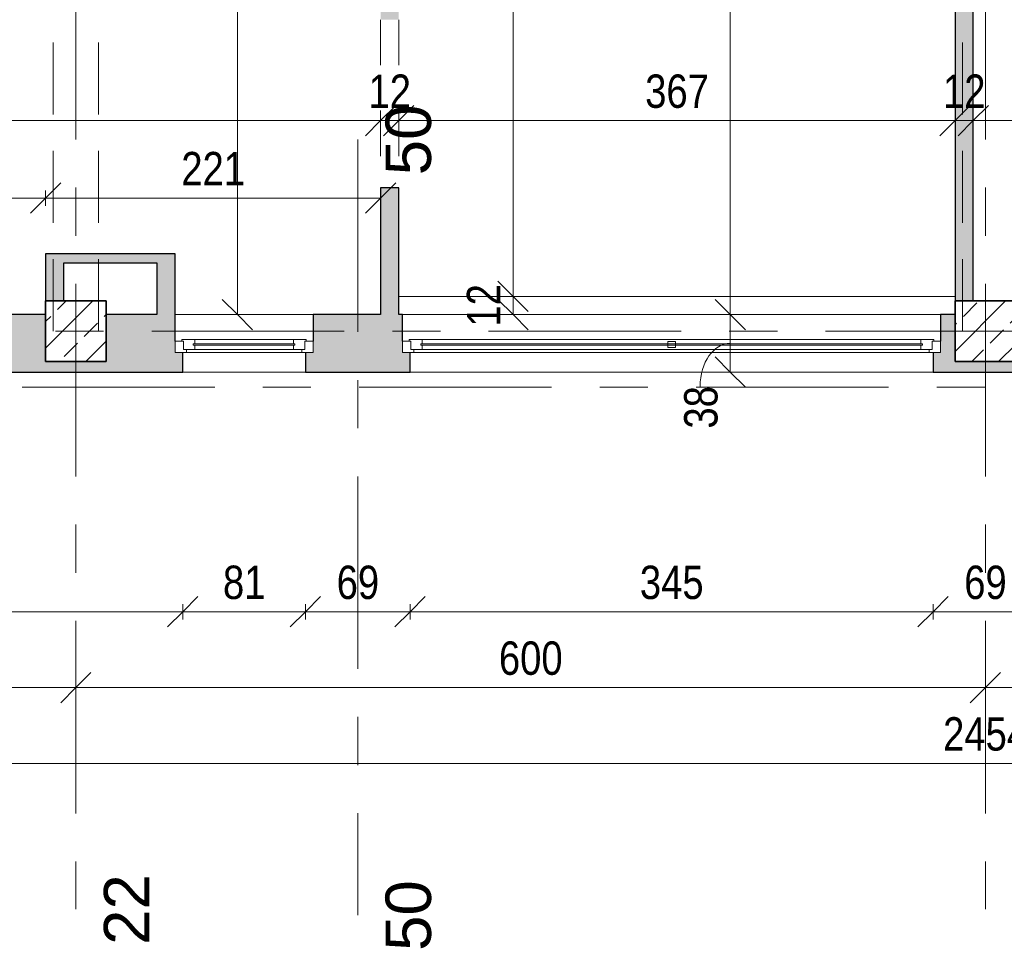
# Model space of a CAD drawing. Header units: centimetres. Extents: x -1737 to 22393, y -8842 to 3760.
# Tile 3 of 44: x -650 to 0, y 1 to 614. Entities that reach past the tile are written whole.
import ezdxf

# ---------------------------------------------------------------- set-up
doc = ezdxf.new("R2010")
doc.units = ezdxf.units.CM
for name, pattern in [('Dash', [60, 30, -30]), ('Oś', [222.25, 127, -31.75, 31.75, -31.75]), ('Ukryte', [71.438, 47.625, -23.813])]:
    doc.linetypes.add(name, pattern=pattern)
for name, color, linetype, lineweight in [('A-ANNO-DIMS', 211, 'Continuous', 13), ('A-ANNO-DIMS-100', 211, 'Continuous', 13), ('A-DETL-HDLN', 90, 'Ukryte', 9), ('A-DETL-THIN', 151, 'Continuous', 9), ('A-DOOR', 31, 'Continuous', 13), ('A-DOOR-HDLN', 31, 'Dash', 9), ('A-GLAZ', 151, 'Continuous', 13), ('A-WALL', 113, 'Continuous', 13), ('S-COLS', 52, 'Continuous', 9), ('S-GRID', 1, 'Continuous', 13), ('S-GRID-IDEN', 1, 'Continuous', 13)]:
    doc.layers.add(name, color=color, linetype=linetype, lineweight=lineweight)
doc.styles.add('Arial Narrow_1', font='ARIALN.TTF', dxfattribs={"height": 22})
doc.styles.add('Arial_1', font='arial.ttf', dxfattribs={"height": 30})
doc.dimstyles.new('Diagonal_1_100__0_1_', dxfattribs={"dimscale": 30.48, "dimtxt": 22.515481, "dimasz": 0.656168, "dimexe": 0.164042, "dimexo": 0.0625, "dimgap": 0.065617, "dimtad": 1, "dimdec": 1, "dimrnd": 0.1, "dimdsep": 46, "dimtxsty": 'Arial Narrow_1', "dimblk1": 'OBLIQUE', "dimblk2": 'OBLIQUE', "dimsah": 1, "dimcen": 0.09, "dimazin": 0, "dimtfac": 1, "dimtdec": 4, "dimtix": 1, "dimtmove": 0, "dimatfit": 3, "dimfxl": 0.164042, "dimfxlon": 1, "dimtvp": 1, "dimtolj": 1, "dimtzin": 0, "dimarcsym": 2})
doc.dimstyles.new('Diagonal_1_100__0_1__1', dxfattribs={"dimscale": 30.48, "dimtxt": 22.515481, "dimasz": 0.656168, "dimexe": 0.164042, "dimexo": 0.0625, "dimgap": 0.065617, "dimtad": 1, "dimdec": 1, "dimrnd": 0.1, "dimdsep": 46, "dimtxsty": 'Arial Narrow_1', "dimblk1": 'OBLIQUE', "dimblk2": 'OBLIQUE', "dimsah": 1, "dimcen": 0.09, "dimazin": 0, "dimtfac": 1, "dimtdec": 4, "dimtix": 1, "dimtmove": 1, "dimatfit": 3, "dimfxl": 0.164042, "dimfxlon": 1, "dimtvp": 1, "dimtolj": 1, "dimtzin": 0, "dimarcsym": 2})

# ---------------------------------------------------------------- blocks, each defined once
blk = doc.blocks.new('Pawilon E_rvt-1-3_piętro I __3_90 m_ - stan istniejący')
at = {"layer": 'S-GRID', "linetype": 'Oś'}
for p, q in [((-426.62, 534.83), (-426.62, 23.18)), ((368.01, 371.33), (-1702.93, 371.33))]:
    blk.add_line(p, q, dxfattribs=at)
at = {"layer": 'S-GRID-IDEN', "char_height": 30, "width": 48.3, "attachment_point": 5, "rotation": 90, "line_spacing_factor": 0.936439, "style": 'Arial_1'}
for insert in [(-393.12, 534.5), (-393.12, 22.85)]:
    blk.add_mtext('\\pxqc,t4.23333,8.46667,12.7,16.93333,21.16667,25.4,29.63333,33.86667,38.1,42.33333,46.56667,50.8,55.03333,59.26667,63.5,67.73333,71.96667,76.2,80.43333,84.66667,88.9,93.13333,97.36667,101.6,105.83333,110.06667,114.3,118.53333,122.76667,127,131.23333,135.46667;{50}', dxfattribs=dict(at, insert=insert))
blk = doc.blocks.new('M_Concrete-Square-Column - 400 x 400mm-V1-3_piętro I __3_90 m_ - stan istniejący')
at = {"layer": 'S-COLS'}
h = blk.add_hatch(dxfattribs=at)
h.set_pattern_fill('FP_2', color=256, style=0, pattern_type=2)
h.set_pattern_definition([(45, (612.623, -408.326), (-17.6777, 17.6777), []), (45, (630.3, -408.326), (-17.6777, 17.6777), [12.5, -6.25])])
h.paths.add_polyline_path([(-20, -20), (20, -20), (20, 20), (-20, 20)], flags=0)
at = {"layer": 'S-COLS', "lineweight": 35}
for p, q in [((20, 20), (-20, 20)), ((-20, 20), (-20, -20)), ((20, -20), (20, 20)), ((-20, -20), (20, -20))]:
    blk.add_line(p, q, dxfattribs=at)
blk = doc.blocks.new('M_Concrete-Square-Column - 400 x 400mm-V2-3_piętro I __3_90 m_ - stan istniejący')
at = {"layer": 'S-COLS'}
h = blk.add_hatch(dxfattribs=at)
h.set_pattern_fill('FP_3', color=256, style=0, pattern_type=2)
h.set_pattern_definition([(45, (12.623, -408.326), (-17.6777, 17.6777), []), (45, (30.3, -408.326), (-17.6777, 17.6777), [12.5, -6.25])])
h.paths.add_polyline_path([(-20, -20), (20, -20), (20, 20), (-20, 20), (-20, -11.93)], flags=0)
at = {"layer": 'S-COLS', "lineweight": 35}
for p, q in [((20, 20), (-20, 20)), ((-20, 20), (-20, -20)), ((20, -20), (20, 20)), ((-20, -20), (20, -20))]:
    blk.add_line(p, q, dxfattribs=at)
blk = doc.blocks.new('Okno - automatyczna etykieta - 91x181-2208600-3_piętro I __3_90 m_ - stan istniejący')
at = {"layer": 'A-GLAZ'}
for p, q in [((-45.5, 1.5), (-40, 1.5)), ((-45.5, -6), (-45.5, 1.5)), ((-41, 2.5), (-32.5, 2.5)), ((-41, 1.5), (-41, 2.5)), ((-40, 1.5), (-41, 1.5)), ((-40, -4), (-40, 1.5)), ((-40, 1.5), (-40, -4)), ((-32.5, 2.5), (-32.5, -0.25)), ((32.5, 2.5), (-32.5, 2.5)), ((32.5, 2.5), (41, 2.5)), ((32.5, -0.25), (32.5, 2.5)), ((40, 1.5), (40, -4)), ((41, 1.5), (40, 1.5)), ((40, 1.5), (45.5, 1.5)), ((40, -4), (40, 1.5)), ((41, 2.5), (41, 1.5)), ((45.5, 1.5), (45.5, -6)), ((-38, -6), (-45.5, -6)), ((-45.5, -6), (45.5, -6)), ((-32.5, -4), (-40, -4)), ((-40, -4), (-38, -4)), ((-38, -4), (-38, -6)), ((38, -6), (-38, -6)), ((-33.5, -1.25), (-33.5, -0.25)), ((-33.5, -0.25), (33.5, -0.25)), ((-33.5, -0.25), (-33.5, -1.25)), ((-32.5, -0.25), (-33.5, -0.25)), ((33.5, -1.25), (-33.5, -1.25)), ((-33.5, -1.25), (-32.5, -1.25)), ((-32.5, -1.25), (-32.5, -4)), ((32.5, -4), (-32.5, -4)), ((33.5, -0.25), (32.5, -0.25)), ((32.5, -1.25), (33.5, -1.25)), ((32.5, -4), (32.5, -1.25)), ((40, -4), (32.5, -4)), ((33.5, -0.25), (33.5, -1.25)), ((33.5, -1.25), (33.5, -0.25)), ((38, -4), (40, -4)), ((38, -6), (38, -4)), ((45.5, -6), (38, -6))]:
    blk.add_line(p, q, dxfattribs=at)
blk = doc.blocks.new('Okno - automatyczna etykieta - 355x181-2497080-3_piętro I __3_90 m_ - stan istniejący')
at = {"layer": 'A-GLAZ'}
for p, q in [((-177.5, 1.5), (-172, 1.5)), ((-177.5, -6), (-177.5, 1.5)), ((-173, 2.5), (-164.5, 2.5)), ((-173, 1.5), (-173, 2.5)), ((-172, 1.5), (-173, 1.5)), ((-172, -4), (-172, 1.5)), ((-172, 1.5), (-172, -4)), ((164.5, 2.5), (-164.5, 2.5)), ((-164.5, 2.5), (-164.5, -0.25)), ((-2.5, -2.75), (-2.5, 1.25)), ((-2.5, 1.25), (2.5, 1.25)), ((2.5, 1.25), (2.5, -2.75)), ((164.5, 2.5), (173, 2.5)), ((164.5, -0.25), (164.5, 2.5)), ((172, 1.5), (172, -4)), ((173, 1.5), (172, 1.5)), ((172, 1.5), (177.5, 1.5)), ((172, -4), (172, 1.5)), ((173, 2.5), (173, 1.5)), ((177.5, 1.5), (177.5, -6)), ((-170, -6), (-177.5, -6)), ((-177.5, -6), (177.5, -6)), ((-164.5, -4), (-172, -4)), ((-172, -4), (-170, -4)), ((-170, -4), (-170, -6)), ((170, -6), (-170, -6)), ((-165.5, -1.25), (-165.5, -0.25)), ((-165.5, -0.25), (165.5, -0.25)), ((-165.5, -0.25), (-165.5, -1.25)), ((-164.5, -0.25), (-165.5, -0.25)), ((165.5, -1.25), (-165.5, -1.25)), ((-165.5, -1.25), (-164.5, -1.25)), ((-164.5, -1.25), (-164.5, -4)), ((164.5, -4), (-164.5, -4)), ((2.5, -2.75), (-2.5, -2.75)), ((165.5, -0.25), (164.5, -0.25)), ((164.5, -1.25), (165.5, -1.25)), ((164.5, -4), (164.5, -1.25)), ((172, -4), (164.5, -4)), ((165.5, -0.25), (165.5, -1.25)), ((165.5, -1.25), (165.5, -0.25)), ((170, -4), (172, -4)), ((170, -6), (170, -4)), ((177.5, -6), (170, -6))]:
    blk.add_line(p, q, dxfattribs=at)
blk = doc.blocks.new('OTWOR_DRZWIOWY_NIEZABUD - 111x205-2033509-3_piętro I __3_90 m_ - stan istniejący')
at = {"layer": 'A-DOOR-HDLN'}
for p, q in [((-55.5, 6), (55.5, 6)), ((-55.5, -6), (55.5, -6))]:
    blk.add_line(p, q, dxfattribs=at)
blk = doc.blocks.new('DIMBLOCK16-3_piętro I __3_90 m_ - stan istniejący')
at = {"layer": 'A-ANNO-DIMS-100'}
for p, q in [((-1212.62, 173.23), (-1202.62, 183.23)), ((-612.62, 173.23), (-602.62, 183.23)), ((-1212.62, 178.23), (-1212.62, 168.23)), ((-1212.62, 173.23), (-1212.62, 178.23)), ((-612.62, 178.23), (-612.62, 168.23)), ((-612.62, 173.23), (-612.62, 178.23)), ((-1212.62, 173.23), (-1222.62, 163.23)), ((-1212.62, 173.23), (-612.62, 173.23)), ((-612.62, 173.23), (-622.62, 163.23))]:
    blk.add_line(p, q, dxfattribs=at)
at = {"layer": 'A-ANNO-DIMS-100', "color": 0, "insert": (-933.53, 203.67), "char_height": 22, "width": 50.1774, "attachment_point": 1, "line_spacing_factor": 0.974696, "style": 'Arial Narrow_1'}
blk.add_mtext('600', dxfattribs=at)
blk = doc.blocks.new('_Oblique')
at = {"color": 0, "linetype": 'ByBlock', "lineweight": -2}
blk.add_line((-0.5, -0.5), (0.5, 0.5), dxfattribs=at)
blk = doc.blocks.new('DIMBLOCK17-3_piętro I __3_90 m_ - stan istniejący')
at = {"layer": 'A-ANNO-DIMS-100'}
for p, q in [((-612.62, 173.23), (-602.62, 183.23)), ((-12.62, 173.23), (-2.62, 183.23)), ((-612.62, 178.23), (-612.62, 168.23)), ((-612.62, 173.23), (-612.62, 178.23)), ((-12.62, 178.23), (-12.62, 168.23)), ((-12.62, 173.23), (-12.62, 178.23)), ((-612.62, 173.23), (-622.62, 163.23)), ((-612.62, 173.23), (-12.62, 173.23)), ((-12.62, 173.23), (-22.62, 163.23))]:
    blk.add_line(p, q, dxfattribs=at)
at = {"layer": 'A-ANNO-DIMS-100', "color": 0, "insert": (-333.53, 203.67), "char_height": 22, "width": 50.1774, "attachment_point": 1, "line_spacing_factor": 0.974696, "style": 'Arial Narrow_1'}
blk.add_mtext('600', dxfattribs=at)
blk = doc.blocks.new('DIMBLOCK18-3_piętro I __3_90 m_ - stan istniejący')
at = {"layer": 'A-ANNO-DIMS-100'}
for p, q in [((-12.62, 173.23), (-2.62, 183.23)), ((587.38, 173.23), (597.38, 183.23)), ((-12.62, 178.23), (-12.62, 168.23)), ((-12.62, 173.23), (-12.62, 178.23)), ((587.38, 178.23), (587.38, 168.23)), ((587.38, 173.23), (587.38, 178.23)), ((-12.62, 173.23), (-22.62, 163.23)), ((-12.62, 173.23), (587.38, 173.23)), ((587.38, 173.23), (577.38, 163.23))]:
    blk.add_line(p, q, dxfattribs=at)
at = {"layer": 'A-ANNO-DIMS-100', "color": 0, "insert": (266.47, 203.67), "char_height": 22, "width": 50.1774, "attachment_point": 1, "line_spacing_factor": 0.974696, "style": 'Arial Narrow_1'}
blk.add_mtext('600', dxfattribs=at)
blk = doc.blocks.new('DIMBLOCK35-3_piętro I __3_90 m_ - stan istniejący')
at = {"layer": 'A-ANNO-DIMS-100'}
for p, q in [((-20.62, 547.24), (-10.62, 557.24)), ((-20.62, 542.24), (-20.62, 552.24)), ((1176.38, 547.24), (1186.38, 557.24)), ((1176.38, 542.24), (1176.38, 552.24)), ((-20.62, 547.24), (-30.62, 537.24)), ((1176.38, 547.24), (-20.62, 547.24)), ((-20.62, 547.24), (-20.62, 542.24)), ((1176.38, 547.24), (1166.38, 537.24)), ((1176.38, 547.24), (1176.38, 542.24))]:
    blk.add_line(p, q, dxfattribs=at)
at = {"layer": 'A-ANNO-DIMS-100', "color": 0, "insert": (550, 577.67), "char_height": 22, "width": 66.9031, "attachment_point": 1, "line_spacing_factor": 0.974696, "style": 'Arial Narrow_1'}
blk.add_mtext('1197', dxfattribs=at)
blk = doc.blocks.new('DIMBLOCK36-3_piętro I __3_90 m_ - stan istniejący')
at = {"layer": 'A-ANNO-DIMS-100'}
for p, q in [((-32.62, 547.24), (-22.62, 557.24)), ((-32.62, 542.24), (-32.62, 552.24)), ((-20.62, 547.24), (-10.62, 557.24)), ((-20.62, 542.24), (-20.62, 552.24)), ((-32.62, 547.24), (-42.62, 537.24)), ((-20.62, 547.24), (-32.62, 547.24)), ((-32.62, 547.24), (-32.62, 542.24)), ((-20.62, 547.24), (-30.62, 537.24)), ((-20.62, 547.24), (-20.62, 542.24))]:
    blk.add_line(p, q, dxfattribs=at)
at = {"layer": 'A-ANNO-DIMS-100', "color": 0, "insert": (-40.56, 577.67), "char_height": 22, "width": 33.4516, "attachment_point": 1, "line_spacing_factor": 0.974696, "style": 'Arial Narrow_1'}
blk.add_mtext('12', dxfattribs=at)
blk = doc.blocks.new('DIMBLOCK37-3_piętro I __3_90 m_ - stan istniejący')
at = {"layer": 'A-ANNO-DIMS-100'}
for p, q in [((-399.62, 547.24), (-389.62, 557.24)), ((-399.62, 542.24), (-399.62, 552.24)), ((-32.62, 547.24), (-22.62, 557.24)), ((-32.62, 542.24), (-32.62, 552.24)), ((-399.62, 547.24), (-409.62, 537.24)), ((-32.62, 547.24), (-399.62, 547.24)), ((-399.62, 547.24), (-399.62, 542.24)), ((-32.62, 547.24), (-42.62, 537.24)), ((-32.62, 547.24), (-32.62, 542.24))]:
    blk.add_line(p, q, dxfattribs=at)
at = {"layer": 'A-ANNO-DIMS-100', "color": 0, "insert": (-237.03, 577.67), "char_height": 22, "width": 50.1774, "attachment_point": 1, "line_spacing_factor": 0.974696, "style": 'Arial Narrow_1'}
blk.add_mtext('367', dxfattribs=at)
blk = doc.blocks.new('DIMBLOCK38-3_piętro I __3_90 m_ - stan istniejący')
at = {"layer": 'A-ANNO-DIMS-100'}
for p, q in [((-411.62, 547.24), (-401.62, 557.24)), ((-411.62, 542.24), (-411.62, 552.24)), ((-399.62, 547.24), (-389.62, 557.24)), ((-399.62, 542.24), (-399.62, 552.24)), ((-411.62, 547.24), (-421.62, 537.24)), ((-399.62, 547.24), (-411.62, 547.24)), ((-411.62, 547.24), (-411.62, 542.24)), ((-399.62, 547.24), (-409.62, 537.24)), ((-399.62, 547.24), (-399.62, 542.24))]:
    blk.add_line(p, q, dxfattribs=at)
at = {"layer": 'A-ANNO-DIMS-100', "color": 0, "insert": (-419.56, 577.67), "char_height": 22, "width": 33.4516, "attachment_point": 1, "line_spacing_factor": 0.974696, "style": 'Arial Narrow_1'}
blk.add_mtext('12', dxfattribs=at)
blk = doc.blocks.new('DIMBLOCK39-3_piętro I __3_90 m_ - stan istniejący')
at = {"layer": 'A-ANNO-DIMS-100'}
for p, q in [((-1201.62, 547.24), (-1191.62, 557.24)), ((-1201.62, 542.24), (-1201.62, 552.24)), ((-411.62, 547.24), (-401.62, 557.24)), ((-411.62, 542.24), (-411.62, 552.24)), ((-1201.62, 547.24), (-1211.62, 537.24)), ((-411.62, 547.24), (-1201.62, 547.24)), ((-1201.62, 547.24), (-1201.62, 542.24)), ((-411.62, 547.24), (-421.62, 537.24)), ((-411.62, 547.24), (-411.62, 542.24))]:
    blk.add_line(p, q, dxfattribs=at)
at = {"layer": 'A-ANNO-DIMS-100', "color": 0, "insert": (-827.53, 577.67), "char_height": 22, "width": 50.1774, "attachment_point": 1, "line_spacing_factor": 0.974696, "style": 'Arial Narrow_1'}
blk.add_mtext('790', dxfattribs=at)
blk = doc.blocks.new('DIMBLOCK60-3_piętro I __3_90 m_ - stan istniejący')
at = {"layer": 'A-ANNO-DIMS-100'}
for p, q in [((-506.04, 1123.33), (-516.04, 1133.33)), ((-511.04, 1123.33), (-501.04, 1123.33)), ((-506.04, 1123.33), (-511.04, 1123.33)), ((-506.04, 419.33), (-506.04, 1123.33)), ((-506.04, 1123.33), (-496.04, 1113.33)), ((-506.04, 419.33), (-516.04, 429.33)), ((-511.04, 419.33), (-501.04, 419.33)), ((-506.04, 419.33), (-511.04, 419.33)), ((-506.04, 419.33), (-496.04, 409.33))]:
    blk.add_line(p, q, dxfattribs=at)
at = {"layer": 'A-ANNO-DIMS-100', "color": 0, "insert": (-536.48, 750.42), "char_height": 22, "width": 50.1774, "attachment_point": 1, "rotation": 90, "line_spacing_factor": 0.974696, "style": 'Arial Narrow_1'}
blk.add_mtext('704', dxfattribs=at)
blk = doc.blocks.new('DIMBLOCK213-3_piętro I __3_90 m_ - stan istniejący')
at = {"layer": 'A-ANNO-DIMS-100'}
for p, q in [((-1201.62, 496.14), (-1191.62, 506.14)), ((-1201.62, 501.14), (-1201.62, 491.14)), ((-1201.62, 496.14), (-1201.62, 501.14)), ((-632.62, 496.14), (-622.62, 506.14)), ((-632.62, 491.14), (-632.62, 501.14)), ((-1201.62, 496.14), (-1211.62, 486.14)), ((-1201.62, 496.14), (-632.62, 496.14)), ((-632.62, 496.14), (-642.62, 486.14)), ((-632.62, 496.14), (-632.62, 491.14))]:
    blk.add_line(p, q, dxfattribs=at)
at = {"layer": 'A-ANNO-DIMS-100', "color": 0, "insert": (-938.03, 526.57), "char_height": 22, "width": 50.1774, "attachment_point": 1, "line_spacing_factor": 0.974696, "style": 'Arial Narrow_1'}
blk.add_mtext('569', dxfattribs=at)
blk = doc.blocks.new('DIMBLOCK214-3_piętro I __3_90 m_ - stan istniejący')
at = {"layer": 'A-ANNO-DIMS-100'}
for p, q in [((-632.62, 496.14), (-622.62, 506.14)), ((-632.62, 491.14), (-632.62, 501.14)), ((-411.62, 496.14), (-401.62, 506.14)), ((-411.62, 501.14), (-411.62, 491.14)), ((-411.62, 496.14), (-411.62, 501.14)), ((-632.62, 496.14), (-642.62, 486.14)), ((-632.62, 496.14), (-411.62, 496.14)), ((-632.62, 496.14), (-632.62, 491.14)), ((-411.62, 496.14), (-421.62, 486.14))]:
    blk.add_line(p, q, dxfattribs=at)
at = {"layer": 'A-ANNO-DIMS-100', "color": 0, "insert": (-543.03, 526.57), "char_height": 22, "width": 50.1774, "attachment_point": 1, "line_spacing_factor": 0.974696, "style": 'Arial Narrow_1'}
blk.add_mtext('221', dxfattribs=at)
blk = doc.blocks.new('DIMBLOCK215-3_piętro I __3_90 m_ - stan istniejący')
at = {"layer": 'A-ANNO-DIMS-100'}
for p, q in [((-1239.62, 123.23), (-1229.62, 133.23)), ((1214.38, 123.23), (1224.38, 133.23)), ((-1239.62, 128.23), (-1239.62, 118.23)), ((-1239.62, 123.23), (-1239.62, 128.23)), ((1214.38, 128.23), (1214.38, 118.23)), ((1214.38, 123.23), (1214.38, 128.23)), ((-1239.62, 123.23), (-1249.62, 113.23)), ((-1239.62, 123.23), (1214.38, 123.23)), ((1214.38, 123.23), (1204.38, 113.23))]:
    blk.add_line(p, q, dxfattribs=at)
at = {"layer": 'A-ANNO-DIMS-100', "color": 0, "insert": (-40.5, 153.67), "char_height": 22, "width": 66.9031, "attachment_point": 1, "line_spacing_factor": 0.974696, "style": 'Arial Narrow_1'}
blk.add_mtext('2454', dxfattribs=at)
blk = doc.blocks.new('DIMBLOCK216-3_piętro I __3_90 m_ - stan istniejący')
at = {"layer": 'A-ANNO-DIMS-100'}
for p, q in [((-1239.62, 223.23), (-1229.62, 233.23)), ((-1239.62, 228.23), (-1239.62, 218.23)), ((-1239.62, 223.23), (-1239.62, 228.23)), ((-542.12, 223.23), (-532.12, 233.23)), ((-542.12, 228.23), (-542.12, 218.23)), ((-542.12, 223.23), (-542.12, 228.23)), ((-1239.62, 223.23), (-1249.62, 213.23)), ((-1239.62, 223.23), (-542.12, 223.23)), ((-542.12, 223.23), (-552.12, 213.23))]:
    blk.add_line(p, q, dxfattribs=at)
at = {"layer": 'A-ANNO-DIMS-100', "color": 0, "insert": (-922.32, 253.67), "char_height": 22, "width": 75.4805, "attachment_point": 1, "line_spacing_factor": 0.974696, "style": 'Arial Narrow_1'}
blk.add_mtext('697.5', dxfattribs=at)
blk = doc.blocks.new('DIMBLOCK217-3_piętro I __3_90 m_ - stan istniejący')
at = {"layer": 'A-ANNO-DIMS-100'}
for p, q in [((-542.12, 223.23), (-532.12, 233.23)), ((-542.12, 228.23), (-542.12, 218.23)), ((-542.12, 223.23), (-542.12, 228.23)), ((-461.12, 223.23), (-451.12, 233.23)), ((-461.12, 228.23), (-461.12, 218.23)), ((-461.12, 223.23), (-461.12, 228.23)), ((-542.12, 223.23), (-552.12, 213.23)), ((-542.12, 223.23), (-461.12, 223.23)), ((-461.12, 223.23), (-471.12, 213.23))]:
    blk.add_line(p, q, dxfattribs=at)
at = {"layer": 'A-ANNO-DIMS-100', "color": 0, "insert": (-515.56, 253.67), "char_height": 22, "width": 33.4516, "attachment_point": 1, "line_spacing_factor": 0.974696, "style": 'Arial Narrow_1'}
blk.add_mtext('81', dxfattribs=at)
blk = doc.blocks.new('DIMBLOCK218-3_piętro I __3_90 m_ - stan istniejący')
at = {"layer": 'A-ANNO-DIMS-100'}
for p, q in [((-461.12, 223.23), (-451.12, 233.23)), ((-461.12, 228.23), (-461.12, 218.23)), ((-461.12, 223.23), (-461.12, 228.23)), ((-392.12, 223.23), (-382.12, 233.23)), ((-392.12, 228.23), (-392.12, 218.23)), ((-392.12, 223.23), (-392.12, 228.23)), ((-461.12, 223.23), (-471.12, 213.23)), ((-461.12, 223.23), (-392.12, 223.23)), ((-392.12, 223.23), (-402.12, 213.23))]:
    blk.add_line(p, q, dxfattribs=at)
at = {"layer": 'A-ANNO-DIMS-100', "color": 0, "insert": (-440.56, 253.67), "char_height": 22, "width": 33.4516, "attachment_point": 1, "line_spacing_factor": 0.974696, "style": 'Arial Narrow_1'}
blk.add_mtext('69', dxfattribs=at)
blk = doc.blocks.new('DIMBLOCK219-3_piętro I __3_90 m_ - stan istniejący')
at = {"layer": 'A-ANNO-DIMS-100'}
for p, q in [((-392.12, 223.23), (-382.12, 233.23)), ((-392.12, 228.23), (-392.12, 218.23)), ((-392.12, 223.23), (-392.12, 228.23)), ((-47.12, 223.23), (-37.12, 233.23)), ((-47.12, 228.23), (-47.12, 218.23)), ((-47.12, 223.23), (-47.12, 228.23)), ((-392.12, 223.23), (-402.12, 213.23)), ((-392.12, 223.23), (-47.12, 223.23)), ((-47.12, 223.23), (-57.12, 213.23))]:
    blk.add_line(p, q, dxfattribs=at)
at = {"layer": 'A-ANNO-DIMS-100', "color": 0, "insert": (-240.53, 253.67), "char_height": 22, "width": 50.1774, "attachment_point": 1, "line_spacing_factor": 0.974696, "style": 'Arial Narrow_1'}
blk.add_mtext('345', dxfattribs=at)
blk = doc.blocks.new('DIMBLOCK220-3_piętro I __3_90 m_ - stan istniejący')
at = {"layer": 'A-ANNO-DIMS-100'}
for p, q in [((-47.12, 223.23), (-37.12, 233.23)), ((-47.12, 228.23), (-47.12, 218.23)), ((-47.12, 223.23), (-47.12, 228.23)), ((21.88, 223.23), (31.88, 233.23)), ((21.88, 228.23), (21.88, 218.23)), ((21.88, 223.23), (21.88, 228.23)), ((-47.12, 223.23), (-57.12, 213.23)), ((-47.12, 223.23), (21.88, 223.23)), ((21.88, 223.23), (11.88, 213.23))]:
    blk.add_line(p, q, dxfattribs=at)
at = {"layer": 'A-ANNO-DIMS-100', "color": 0, "insert": (-26.56, 253.67), "char_height": 22, "width": 33.4516, "attachment_point": 1, "line_spacing_factor": 0.974696, "style": 'Arial Narrow_1'}
blk.add_mtext('69', dxfattribs=at)
blk = doc.blocks.new('DIMBLOCK235-3_piętro I __3_90 m_ - stan istniejący')
at = {"layer": 'A-ANNO-DIMS-100'}
for p, q in [((-180.9, 419.33), (-190.9, 429.33)), ((-185.9, 419.33), (-175.9, 419.33)), ((-180.9, 419.33), (-185.9, 419.33)), ((-180.9, 381.33), (-180.9, 419.33)), ((-180.9, 419.33), (-170.9, 409.33)), ((-180.9, 381.33), (-190.9, 391.33)), ((-185.9, 381.33), (-175.9, 381.33)), ((-180.9, 381.33), (-185.9, 381.33)), ((-180.9, 381.33), (-170.9, 371.33))]:
    blk.add_line(p, q, dxfattribs=at)
blk.add_ellipse((-180.9, 371.96), major_axis=(0, 28.36), ratio=0.700526, start_param=0, end_param=1.570796, dxfattribs=at)
at = {"layer": 'A-ANNO-DIMS-100', "color": 0, "insert": (-211.33, 344.09), "char_height": 22, "width": 33.4516, "attachment_point": 1, "rotation": 90, "line_spacing_factor": 0.974696, "style": 'Arial Narrow_1'}
blk.add_mtext('38', dxfattribs=at)
blk = doc.blocks.new('DIMBLOCK236-3_piętro I __3_90 m_ - stan istniejący')
at = {"layer": 'A-ANNO-DIMS-100'}
for p, q in [((-180.9, 896.33), (-190.9, 906.33)), ((-185.9, 896.33), (-175.9, 896.33)), ((-180.9, 896.33), (-185.9, 896.33)), ((-180.9, 419.33), (-180.9, 896.33)), ((-180.9, 896.33), (-170.9, 886.33)), ((-180.9, 419.33), (-190.9, 429.33)), ((-185.9, 419.33), (-175.9, 419.33)), ((-180.9, 419.33), (-185.9, 419.33)), ((-180.9, 419.33), (-170.9, 409.33))]:
    blk.add_line(p, q, dxfattribs=at)
at = {"layer": 'A-ANNO-DIMS-100', "color": 0, "insert": (-211.33, 636.92), "char_height": 22, "width": 50.1774, "attachment_point": 1, "rotation": 90, "line_spacing_factor": 0.974696, "style": 'Arial Narrow_1'}
blk.add_mtext('477', dxfattribs=at)
blk = doc.blocks.new('DIMBLOCK240-3_piętro I __3_90 m_ - stan istniejący')
at = {"layer": 'A-ANNO-DIMS-100'}
for p, q in [((-324.22, 431.33), (-334.22, 441.33)), ((-324.22, 419.33), (-334.22, 429.33)), ((-329.22, 431.33), (-319.22, 431.33)), ((-324.22, 431.33), (-329.22, 431.33)), ((-324.22, 419.33), (-324.22, 431.33)), ((-324.22, 431.33), (-314.22, 421.33)), ((-329.22, 419.33), (-319.22, 419.33)), ((-324.22, 419.33), (-329.22, 419.33)), ((-324.22, 419.33), (-314.22, 409.33))]:
    blk.add_line(p, q, dxfattribs=at)
at = {"layer": 'A-ANNO-DIMS-100', "color": 0, "insert": (-354.65, 411.39), "char_height": 22, "width": 33.4516, "attachment_point": 1, "rotation": 90, "line_spacing_factor": 0.974696, "style": 'Arial Narrow_1'}
blk.add_mtext('12', dxfattribs=at)
blk = doc.blocks.new('DIMBLOCK241-3_piętro I __3_90 m_ - stan istniejący')
at = {"layer": 'A-ANNO-DIMS-100'}
for p, q in [((-324.22, 896.33), (-334.22, 906.33)), ((-329.22, 896.33), (-319.22, 896.33)), ((-324.22, 896.33), (-329.22, 896.33)), ((-324.22, 431.33), (-324.22, 896.33)), ((-324.22, 896.33), (-314.22, 886.33)), ((-324.22, 431.33), (-334.22, 441.33)), ((-329.22, 431.33), (-319.22, 431.33)), ((-324.22, 431.33), (-329.22, 431.33)), ((-324.22, 431.33), (-314.22, 421.33))]:
    blk.add_line(p, q, dxfattribs=at)
at = {"layer": 'A-ANNO-DIMS-100', "color": 0, "insert": (-354.65, 642.92), "char_height": 22, "width": 50.1774, "attachment_point": 1, "rotation": 90, "line_spacing_factor": 0.974696, "style": 'Arial Narrow_1'}
blk.add_mtext('465', dxfattribs=at)

msp = doc.modelspace()

# ---------------------------------------------------------------- hatches: boundary and pattern name
at = {"layer": 'A-WALL'}
h = msp.add_hatch(color=9, dxfattribs=at)
h.paths.add_polyline_path([(-399.62, 400.33), (-399.62, 502.83), (-411.62, 502.83), (-411.62, 400.33)], flags=0)
h.paths.add_polyline_path([(-411.62, 613.83), (-399.62, 613.83), (-399.62, 908.33), (-411.62, 908.33), (-411.62, 748.67)], flags=0)
h = msp.add_hatch(color=9, dxfattribs=at)
h.paths.add_polyline_path([(-20.62, 428.33), (-20.62, 868.33), (-32.62, 868.33), (-32.62, 428.33), (-32.34, 428.33)], flags=0)
h.paths.add_polyline_path([(-20.62, 908.33), (-20.62, 909.33), (-32.62, 909.33), (-32.62, 908.33), (-30.62, 908.33)], flags=0)
for points in [[(-620.62, 428.33), (-620.62, 459.33), (-632.62, 459.33), (-632.62, 428.33), (-629.45, 428.33)], [(-620.62, 453.33), (-547.12, 453.33), (-547.12, 459.33), (-620.62, 459.33)], [(-559.12, 419.33), (-547.12, 419.33), (-547.12, 453.33), (-559.12, 453.33)]]:
    msp.add_hatch(color=9, dxfattribs=at).paths.add_polyline_path(points, flags=0)
h = msp.add_hatch(color=9, dxfattribs=at)
h.paths.add_polyline_path([(492.38, 381.33), (530.38, 381.33), (530.38, 419.33), (492.38, 419.33), (492.38, 383.83)], flags=0)
h.paths.add_polyline_path([(-547.12, 381.33), (-542.12, 381.33), (-542.12, 394.33), (-547.12, 394.33), (-547.12, 419.33), (-592.62, 419.33), (-592.62, 388.33), (-632.62, 388.33), (-632.62, 419.33), (-1192.62, 419.33), (-1192.62, 388.33), (-1201.62, 388.33), (-1201.62, 381.33), (-592.62, 381.33)], flags=0)
h.paths.add_polyline_path([(-431.3, 381.33), (-392.12, 381.33), (-392.12, 394.33), (-397.12, 394.33), (-397.12, 419.33), (-399.62, 419.33), (-399.62, 400.33), (-411.62, 400.33), (-411.62, 419.33), (-456.12, 419.33), (-456.12, 394.33), (-461.12, 394.33), (-461.12, 381.33)], flags=0)
h.paths.add_polyline_path([(21.88, 381.33), (21.88, 394.33), (16.88, 394.33), (16.88, 419.33), (7.38, 419.33), (7.38, 388.33), (-32.62, 388.33), (-32.62, 419.33), (-42.12, 419.33), (-42.12, 394.33), (-47.12, 394.33), (-47.12, 381.33), (16.88, 381.33)], flags=0)
h.paths.add_polyline_path([(197.88, 381.33), (302.38, 381.33), (302.38, 419.33), (197.88, 419.33), (197.88, 394.33), (192.88, 394.33), (192.88, 381.33)], flags=0)

# ---------------------------------------------------------------- linework, layer by layer
at = {"layer": 'A-DETL-HDLN'}
for p, q in [((-627.62, 408.33), (-627.62, 2788.33)), ((-627.62, 408.33), (-627.62, 2788.33)), ((-597.62, 408.33), (-597.62, 2788.33)), ((-597.62, 408.33), (-597.62, 2788.33)), ((-27.62, 408.33), (-27.62, 2788.33)), ((-27.62, 408.33), (-27.62, 2788.33))]:
    msp.add_line(p, q, dxfattribs=at)
at = {"layer": 'A-DETL-THIN'}
msp.add_line((-597.62, 453.33), (-597.62, 428.33), dxfattribs=at)
msp.add_line((-597.62, 453.33), (-597.62, 428.33), dxfattribs=at)
at = {"layer": 'A-WALL', "color": 7, "lineweight": 25}
for p, q in [((-32.62, 868.33), (-32.62, 428.33)), ((-20.62, 428.33), (-20.62, 797.33)), ((-399.62, 502.83), (-411.62, 502.83)), ((-411.62, 502.83), (-411.62, 419.33)), ((-399.62, 419.33), (-399.62, 502.83)), ((-632.62, 459.33), (-632.62, 428.33)), ((-547.12, 459.33), (-632.62, 459.33)), ((-547.12, 401.83), (-547.12, 459.33)), ((-620.62, 428.33), (-620.62, 453.33)), ((-620.62, 453.33), (-559.12, 453.33)), ((-559.12, 453.33), (-559.12, 419.33)), ((-632.62, 419.33), (-1192.62, 419.33)), ((-559.12, 419.33), (-592.62, 419.33)), ((-411.62, 419.33), (-456.12, 419.33)), ((-456.12, 419.33), (-456.12, 401.83)), ((-397.12, 419.33), (-399.62, 419.33)), ((-397.12, 401.83), (-397.12, 419.33)), ((-32.62, 419.33), (-42.12, 419.33)), ((-42.12, 419.33), (-42.12, 401.83)), ((-542.12, 381.33), (-542.12, 394.33)), ((-461.12, 394.33), (-461.12, 381.33)), ((-392.12, 381.33), (-392.12, 394.33)), ((-47.12, 394.33), (-47.12, 381.33)), ((-1239.62, 381.33), (-542.12, 381.33)), ((-461.12, 381.33), (-392.12, 381.33)), ((-47.12, 381.33), (21.88, 381.33))]:
    msp.add_line(p, q, dxfattribs=at)
at = {"layer": 'A-WALL'}
for p, q in [((-399.62, 431.33), (-32.62, 431.33)), ((-547.12, 419.33), (-456.12, 419.33)), ((-397.12, 419.33), (-42.12, 419.33)), ((-461.12, 381.33), (-542.12, 381.33)), ((-47.12, 381.33), (-392.12, 381.33))]:
    msp.add_line(p, q, dxfattribs=at)
at = {"layer": 'S-GRID', "linetype": 'Oś'}
for p, q in [((-612.62, 2884.27), (-612.62, 27.13)), ((-12.62, 2884.27), (-12.62, 27.13)), ((1342.46, 408.33), (-1368.76, 408.33))]:
    msp.add_line(p, q, dxfattribs=at)

# ---------------------------------------------------------------- block references
at = {"lineweight": 5}
msp.add_blockref('Pawilon E_rvt-1-3_piętro I __3_90 m_ - stan istniejący', (0, 0), dxfattribs=at)
at = {"layer": 'A-DOOR', "rotation": 270.0000000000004}
msp.add_blockref('OTWOR_DRZWIOWY_NIEZABUD - 111x205-2033509-3_piętro I __3_90 m_ - stan istniejący', (-405.62, 558.33), dxfattribs=at)
at = {"layer": 'A-GLAZ'}
for name, p in [('Okno - automatyczna etykieta - 91x181-2208600-3_piętro I __3_90 m_ - stan istniejący', (-501.62, 400.33)), ('Okno - automatyczna etykieta - 355x181-2497080-3_piętro I __3_90 m_ - stan istniejący', (-219.62, 400.33))]:
    msp.add_blockref(name, p, dxfattribs=at)
at = {"layer": 'S-COLS'}
for name, p in [('M_Concrete-Square-Column - 400 x 400mm-V1-3_piętro I __3_90 m_ - stan istniejący', (-612.62, 408.33)), ('M_Concrete-Square-Column - 400 x 400mm-V2-3_piętro I __3_90 m_ - stan istniejący', (-12.62, 408.33))]:
    msp.add_blockref(name, p, dxfattribs=at)

# ---------------------------------------------------------------- texts
at = {"layer": 'S-GRID-IDEN', "insert": (-579.12, 26.79), "char_height": 30, "width": 48.3, "attachment_point": 5, "rotation": 90, "line_spacing_factor": 0.936439, "style": 'Arial_1'}
msp.add_mtext('\\pxqc,t4.23333,8.46667,12.7,16.93333,21.16667,25.4,29.63333,33.86667,38.1,42.33333,46.56667,50.8,55.03333,59.26667,63.5,67.73333,71.96667,76.2,80.43333,84.66667,88.9,93.13333,97.36667,101.6,105.83333,110.06667,114.3,118.53333,122.76667,127,131.23333,135.46667;{22}', dxfattribs=at)

# ---------------------------------------------------------------- dimensions: what is measured, and where the dimension line sits
at = {"layer": 'A-ANNO-DIMS'}
for base, p1, p2, angle, override, picture, middle in [((-506.04, 1123.33), (-511.04, 419.33), (-511.04, 1123.33), 90, {"dimpost": '<>', "dimfxl": 704}, 'DIMBLOCK60-3_piętro I __3_90 m_ - stan istniejący', (-519.28, 771.33)), ((-324.22, 896.33), (-329.22, 431.33), (-329.22, 896.33), 90, {"dimpost": '<>', "dimfxl": 465}, 'DIMBLOCK241-3_piętro I __3_90 m_ - stan istniejący', (-337.45, 663.83)), ((-180.9, 896.33), (-185.9, 419.33), (-185.9, 896.33), 90, {"dimpost": '<>', "dimfxl": 477}, 'DIMBLOCK236-3_piętro I __3_90 m_ - stan istniejący', (-193.9, 657.83)), ((-1201.62, 547.24), (-411.62, 542.24), (-1201.62, 542.24), 0, {"dimpost": '<>', "dimfxl": 790}, 'DIMBLOCK39-3_piętro I __3_90 m_ - stan istniejący', (-806.62, 560.47)), ((-411.62, 547.24), (-399.62, 542.24), (-411.62, 542.24), 0, {"dimpost": '<>', "dimfxl": 12}, 'DIMBLOCK38-3_piętro I __3_90 m_ - stan istniejący', (-405.62, 560.29)), ((-399.62, 547.24), (-32.62, 542.24), (-399.62, 542.24), 0, {"dimpost": '<>', "dimfxl": 367}, 'DIMBLOCK37-3_piętro I __3_90 m_ - stan istniejący', (-216.12, 560.47)), ((-32.62, 547.24), (-20.62, 542.24), (-32.62, 542.24), 0, {"dimpost": '<>', "dimfxl": 12}, 'DIMBLOCK36-3_piętro I __3_90 m_ - stan istniejący', (-26.62, 560.29)), ((-20.62, 547.24), (1176.38, 542.24), (-20.62, 542.24), 0, {"dimpost": '<>', "dimfxl": 1197}, 'DIMBLOCK35-3_piętro I __3_90 m_ - stan istniejący', (577.88, 560.47)), ((-632.62, 496.14), (-1201.62, 501.14), (-632.62, 491.14), 0, {"dimpost": '<>', "dimfxl": 569.087867}, 'DIMBLOCK213-3_piętro I __3_90 m_ - stan istniejący', (-917.12, 509.37)), ((-411.62, 496.14), (-632.62, 491.14), (-411.62, 501.14), 0, {"dimpost": '<>', "dimfxl": 221.226129}, 'DIMBLOCK214-3_piętro I __3_90 m_ - stan istniejący', (-522.12, 509.18)), ((-324.22, 431.33), (-329.22, 419.33), (-329.22, 431.33), 90, {"dimpost": '<>', "dimfxl": 12}, 'DIMBLOCK240-3_piętro I __3_90 m_ - stan istniejący', (-337.26, 425.33)), ((-542.12, 223.23), (-1239.62, 228.23), (-542.12, 228.23), 0, {"dimpost": '<>', "dimfxl": 697.5}, 'DIMBLOCK216-3_piętro I __3_90 m_ - stan istniejący', (-890.87, 236.47)), ((-461.12, 223.23), (-542.12, 228.23), (-461.12, 228.23), 0, {"dimpost": '<>', "dimfxl": 81}, 'DIMBLOCK217-3_piętro I __3_90 m_ - stan istniejący', (-501.62, 236.47)), ((-392.12, 223.23), (-461.12, 228.23), (-392.12, 228.23), 0, {"dimpost": '<>', "dimfxl": 69}, 'DIMBLOCK218-3_piętro I __3_90 m_ - stan istniejący', (-426.62, 236.47)), ((-47.12, 223.23), (-392.12, 228.23), (-47.12, 228.23), 0, {"dimpost": '<>', "dimfxl": 345}, 'DIMBLOCK219-3_piętro I __3_90 m_ - stan istniejący', (-219.62, 236.47)), ((21.88, 223.23), (-47.12, 228.23), (21.88, 228.23), 0, {"dimpost": '<>', "dimfxl": 69}, 'DIMBLOCK220-3_piętro I __3_90 m_ - stan istniejący', (-12.62, 236.47)), ((-612.62, 173.23), (-1212.62, 178.23), (-612.62, 178.23), 0, {"dimpost": '<>', "dimfxl": 600}, 'DIMBLOCK16-3_piętro I __3_90 m_ - stan istniejący', (-912.62, 186.47)), ((-12.62, 173.23), (-612.62, 178.23), (-12.62, 178.23), 0, {"dimpost": '<>', "dimfxl": 600}, 'DIMBLOCK17-3_piętro I __3_90 m_ - stan istniejący', (-312.62, 186.47)), ((587.38, 173.23), (-12.62, 178.23), (587.38, 178.23), 0, {"dimpost": '<>', "dimfxl": 600}, 'DIMBLOCK18-3_piętro I __3_90 m_ - stan istniejący', (287.38, 186.47)), ((1214.38, 123.23), (-1239.62, 128.23), (1214.38, 128.23), 0, {"dimpost": '<>', "dimfxl": 2454}, 'DIMBLOCK215-3_piętro I __3_90 m_ - stan istniejący', (-12.62, 136.47))]:
    dim = msp.add_linear_dim(base=base, p1=p1, p2=p2, angle=angle, dimstyle='Diagonal_1_100__0_1_', override=override, dxfattribs=at)
    dim.commit()
    dim.dimension.update_dxf_attribs({"geometry": picture, "text_midpoint": middle})
dim = msp.add_linear_dim(base=(-180.9, 419.33), p1=(-185.9, 381.33), p2=(-185.9, 419.33), angle=90, dimstyle='Diagonal_1_100__0_1__1', override={"dimpost": '<>', "dimfxl": 38}, dxfattribs=at)
dim.commit()
dim.dimension.update_dxf_attribs({"geometry": 'DIMBLOCK235-3_piętro I __3_90 m_ - stan istniejący', "text_midpoint": (-196.67, 360.81), "dimtype": 160, "text_rotation": 90})

doc.saveas('drawing.dxf')
